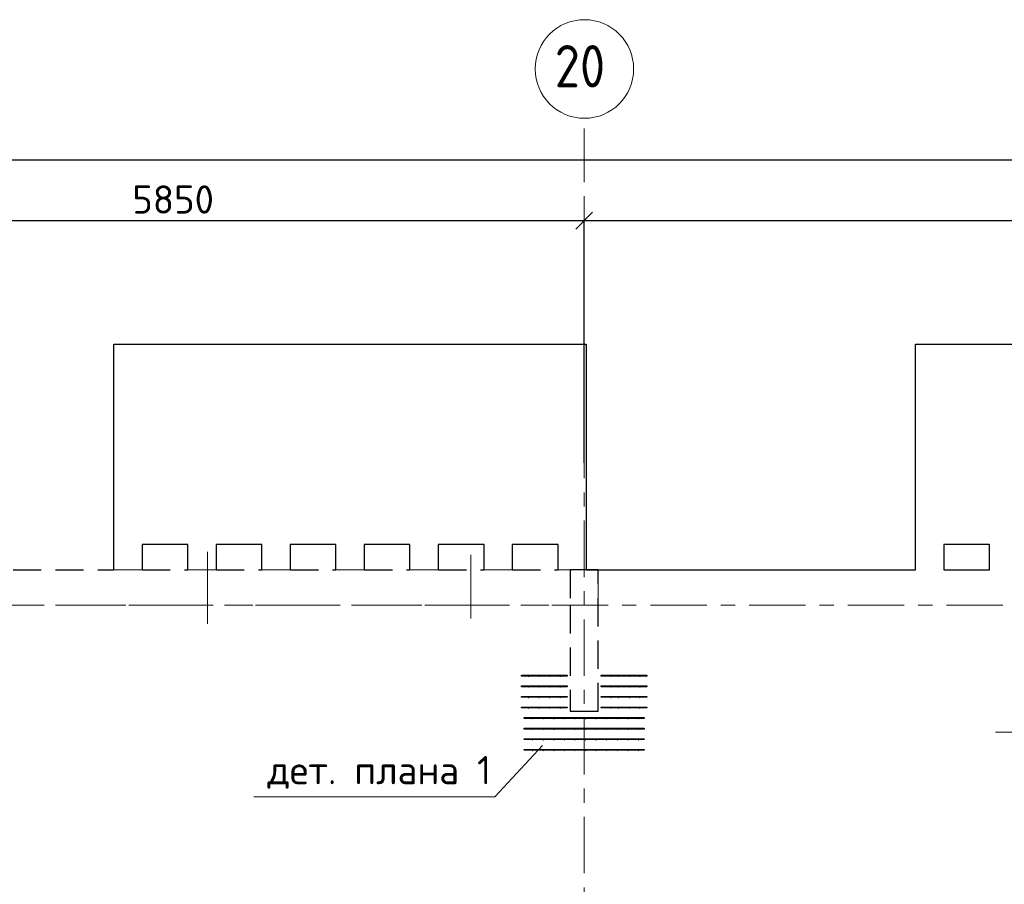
# Model space of a CAD drawing. Header units: metres. Extents: x -38 to 90, y -15 to 21.
# Tile 71 of 127: x 47.5 to 54.48, y 14.42 to 20.55. Entities that reach past the tile are written whole.
import ezdxf

# ---------------------------------------------------------------- set-up
doc = ezdxf.new("R2010")
doc.units = ezdxf.units.M
doc.header["$PDMODE"] = 65
for name, pattern in [('______11', [0.5, 0.4, -0.05, 0, -0.05]), ('______2', [0.27, 0.2, -0.07]), ('______3', [0.5, 0.4, -0.1]), ('______5', [1.1, 0.8, -0.1, 0.1, -0.1])]:
    doc.linetypes.add(name, pattern=pattern)
for name, color, linetype, lineweight in [('XR$2$Осевая линия (1)', 7, '______5', 13), ('XR$2$Размерная линия (1)', 7, 'Continuous', 13), ('XR$3$Арматурный каркас 01', 4, 'Continuous', 35), ('XR$3$Балка (1)', 7, '______3', 13), ('XR$3$Перекрытие (1)', 7, 'Continuous', 35), ('XR$3$Текст_ общее_1', 7, 'Continuous', 13)]:
    doc.layers.add(name, color=color, linetype=linetype, lineweight=lineweight)
doc.layers.add('XR$5$Стена_ бетон несущ.', color=7, linetype='Continuous', lineweight=70, true_color=0xb4b496)
doc.styles.add('ISOCPEUR', font='txt')
doc.dimstyles.new('DIMSTYLE_3', dxfattribs={"dimtxt": 0.2, "dimasz": 0.2, "dimexe": 0, "dimexo": 0, "dimgap": 0.1, "dimtad": 2, "dimdec": 0, "dimlfac": 1000, "dimrnd": 5, "dimzin": 12, "dimdsep": 46, "dimtxsty": 'ISOCPEUR', "dimblk1": 'ALL_ML_STRICH', "dimblk2": 'ALL_ML_STRICH', "dimsah": 1, "dimcen": 0, "dimclrd": 7, "dimclre": 256, "dimclrt": 7, "dimadec": 0, "dimazin": 0, "dimtfac": 1, "dimtdec": 0, "dimtix": 1, "dimtmove": 2, "dimatfit": 3, "dimfxl": 0, "dimtzin": 0, "dimlwd": 0, "dimlwe": -3, "dimarcsym": 0})

# ---------------------------------------------------------------- blocks, each defined once
blk = doc.blocks.new('ALL_ML_STRICH')
at = {"color": 0, "linetype": 'ByBlock', "lineweight": -2}
for p, q in [((0, -0.5), (0, 0.5)), ((-1, 0), (0.5, 0)), ((-0.3, -0.3), (0.3, 0.3))]:
    blk.add_line(p, q, dxfattribs=at)
blk = doc.blocks.new('*D11')
at = {"layer": 'DEFPOINTS', "color": 7, "linetype": 'Continuous', "lineweight": 13, "transparency": 33554687}
for p in [(0.5, 19.5574), (0.5, 19.3768), (61.6, 17.1197)]:
    blk.add_point(p, dxfattribs=at)
at = {"layer": 'XR$2$Размерная линия (1)', "color": 9, "linetype": 'Continuous', "lineweight": -2, "true_color": 0xc7c7c7, "transparency": 33554687}
for p, q in [((0.5, 19.3568), (0.5, 19.5574)), ((61.6, 17.1397), (61.6, 19.5574))]:
    blk.add_line(p, q, dxfattribs=at)
at = {"layer": 'XR$2$Размерная линия (1)', "color": 7, "linetype": 'Continuous', "lineweight": -2, "transparency": 33554687}
blk.add_line((0.5, 19.5574), (61.6, 19.5574), dxfattribs=at)
at = {"layer": 'XR$2$Размерная линия (1)', "color": 7, "linetype": 'Continuous', "lineweight": 13, "transparency": 33554687, "xscale": 0.2, "yscale": 0.2, "zscale": 0.2, "rotation": 180}
blk.add_blockref('ALL_ML_STRICH', (0.5, 19.5574), dxfattribs=at)
at = {"layer": 'XR$2$Размерная линия (1)', "color": 7, "linetype": 'Continuous', "lineweight": 13, "transparency": 33554687, "xscale": 0.2, "yscale": 0.2, "zscale": 0.2}
blk.add_blockref('ALL_ML_STRICH', (61.6, 19.5574), dxfattribs=at)
at = {"layer": 'XR$2$Размерная линия (1)', "color": 7, "linetype": 'Continuous', "lineweight": 13, "transparency": 33554687, "insert": (31.1, 19.7074), "char_height": 0.2, "width": 1, "attachment_point": 5, "style": 'ISOCPEUR'}
blk.add_mtext('\\A1;{61100}', dxfattribs=at)
blk = doc.blocks.new('*D37')
at = {"layer": 'DEFPOINTS', "color": 7, "linetype": 'Continuous', "lineweight": 13, "transparency": 33554687}
for p in [(45.65, 19.1261), (45.65, 19.0502), (51.5, 17.3896)]:
    blk.add_point(p, dxfattribs=at)
at = {"layer": 'XR$2$Размерная линия (1)', "color": 9, "linetype": 'Continuous', "lineweight": -2, "true_color": 0xc7c7c7, "transparency": 33554687}
for p, q in [((45.65, 19.0702), (45.65, 19.1261)), ((51.5, 17.4096), (51.5, 19.1261))]:
    blk.add_line(p, q, dxfattribs=at)
at = {"layer": 'XR$2$Размерная линия (1)', "color": 7, "linetype": 'Continuous', "lineweight": -2, "transparency": 33554687}
blk.add_line((45.65, 19.1261), (51.5, 19.1261), dxfattribs=at)
at = {"layer": 'XR$2$Размерная линия (1)', "color": 7, "linetype": 'Continuous', "lineweight": 13, "transparency": 33554687, "xscale": 0.2, "yscale": 0.2, "zscale": 0.2, "rotation": 180}
blk.add_blockref('ALL_ML_STRICH', (45.65, 19.1261), dxfattribs=at)
at = {"layer": 'XR$2$Размерная линия (1)', "color": 7, "linetype": 'Continuous', "lineweight": 13, "transparency": 33554687, "xscale": 0.2, "yscale": 0.2, "zscale": 0.2}
blk.add_blockref('ALL_ML_STRICH', (51.5, 19.1261), dxfattribs=at)
at = {"layer": 'XR$2$Размерная линия (1)', "color": 7, "linetype": 'Continuous', "lineweight": 13, "transparency": 33554687, "insert": (48.585, 19.2761), "char_height": 0.2, "width": 0.8, "attachment_point": 5, "style": 'ISOCPEUR'}
blk.add_mtext('\\A1;{5850}', dxfattribs=at)
blk = doc.blocks.new('*D38')
at = {"layer": 'DEFPOINTS', "color": 7, "linetype": 'Continuous', "lineweight": 13, "transparency": 33554687}
for p in [(51.5, 19.1261), (61.6, 17.4912), (51.5, 17.3896)]:
    blk.add_point(p, dxfattribs=at)
at = {"layer": 'XR$2$Размерная линия (1)', "color": 9, "linetype": 'Continuous', "lineweight": -2, "true_color": 0xc7c7c7, "transparency": 33554687}
for p, q in [((51.5, 17.4096), (51.5, 19.1261)), ((61.6, 17.5112), (61.6, 19.1261))]:
    blk.add_line(p, q, dxfattribs=at)
at = {"layer": 'XR$2$Размерная линия (1)', "color": 7, "linetype": 'Continuous', "lineweight": -2, "transparency": 33554687}
blk.add_line((51.5, 19.1261), (61.6, 19.1261), dxfattribs=at)
at = {"layer": 'XR$2$Размерная линия (1)', "color": 7, "linetype": 'Continuous', "lineweight": 13, "transparency": 33554687, "xscale": 0.2, "yscale": 0.2, "zscale": 0.2, "rotation": 180}
blk.add_blockref('ALL_ML_STRICH', (51.5, 19.1261), dxfattribs=at)
at = {"layer": 'XR$2$Размерная линия (1)', "color": 7, "linetype": 'Continuous', "lineweight": 13, "transparency": 33554687, "xscale": 0.2, "yscale": 0.2, "zscale": 0.2}
blk.add_blockref('ALL_ML_STRICH', (61.6, 19.1261), dxfattribs=at)
at = {"layer": 'XR$2$Размерная линия (1)', "color": 7, "linetype": 'Continuous', "lineweight": 13, "transparency": 33554687, "insert": (56.6, 19.2761), "char_height": 0.2, "width": 1, "attachment_point": 5, "style": 'ISOCPEUR'}
blk.add_mtext('\\A1;{10100}', dxfattribs=at)

msp = doc.modelspace()

# ---------------------------------------------------------------- hatches: boundary and pattern name
at = {"layer": 'XR$3$Арматурный каркас 01', "linetype": 'Continuous', "lineweight": 50, "transparency": 33554687}
for points in [[(51.108, 15.8932), (51.1078, 15.8944), (51.1071, 15.8954), (51.1061, 15.896), (51.105, 15.8962), (51.1039, 15.896), (51.1029, 15.8954), (51.1022, 15.8944), (51.102, 15.8932), (51.1022, 15.8921), (51.1029, 15.8911), (51.1039, 15.8905), (51.105, 15.8902), (51.1061, 15.8905), (51.1071, 15.8911), (51.1078, 15.8921)], [(51.183, 15.8932), (51.1828, 15.8944), (51.1821, 15.8954), (51.1811, 15.896), (51.18, 15.8962), (51.1789, 15.896), (51.1779, 15.8954), (51.1772, 15.8944), (51.177, 15.8932), (51.1772, 15.8921), (51.1779, 15.8911), (51.1789, 15.8905), (51.18, 15.8902), (51.1811, 15.8905), (51.1821, 15.8911), (51.1828, 15.8921)], [(51.258, 15.8932), (51.2578, 15.8944), (51.2571, 15.8954), (51.2561, 15.896), (51.255, 15.8962), (51.2539, 15.896), (51.2529, 15.8954), (51.2522, 15.8944), (51.252, 15.8932), (51.2522, 15.8921), (51.2529, 15.8911), (51.2539, 15.8905), (51.255, 15.8902), (51.2561, 15.8905), (51.2571, 15.8911), (51.2578, 15.8921)], [(51.333, 15.8932), (51.3328, 15.8944), (51.3321, 15.8954), (51.3311, 15.896), (51.33, 15.8962), (51.3289, 15.896), (51.3279, 15.8954), (51.3272, 15.8944), (51.327, 15.8932), (51.3272, 15.8921), (51.3279, 15.8911), (51.3289, 15.8905), (51.33, 15.8902), (51.3311, 15.8905), (51.3321, 15.8911), (51.3328, 15.8921)], [(51.693, 15.8932), (51.6928, 15.8944), (51.6921, 15.8954), (51.6911, 15.896), (51.69, 15.8962), (51.6889, 15.896), (51.6879, 15.8954), (51.6872, 15.8944), (51.687, 15.8932), (51.6872, 15.8921), (51.6879, 15.8911), (51.6889, 15.8905), (51.69, 15.8902), (51.6911, 15.8905), (51.6921, 15.8911), (51.6928, 15.8921)], [(51.748, 15.8932), (51.7478, 15.8944), (51.7471, 15.8954), (51.7461, 15.896), (51.745, 15.8962), (51.7439, 15.896), (51.7429, 15.8954), (51.7422, 15.8944), (51.742, 15.8932), (51.7422, 15.8921), (51.7429, 15.8911), (51.7439, 15.8905), (51.745, 15.8902), (51.7461, 15.8905), (51.7471, 15.8911), (51.7478, 15.8921)], [(51.823, 15.8932), (51.8228, 15.8944), (51.8221, 15.8954), (51.8211, 15.896), (51.82, 15.8962), (51.8189, 15.896), (51.8179, 15.8954), (51.8172, 15.8944), (51.817, 15.8932), (51.8172, 15.8921), (51.8179, 15.8911), (51.8189, 15.8905), (51.82, 15.8902), (51.8211, 15.8905), (51.8221, 15.8911), (51.8228, 15.8921)], [(51.898, 15.8932), (51.8978, 15.8944), (51.8971, 15.8954), (51.8961, 15.896), (51.895, 15.8962), (51.8939, 15.896), (51.8929, 15.8954), (51.8922, 15.8944), (51.892, 15.8932), (51.8922, 15.8921), (51.8929, 15.8911), (51.8939, 15.8905), (51.895, 15.8902), (51.8961, 15.8905), (51.8971, 15.8911), (51.8978, 15.8921)], [(51.108, 15.8182), (51.1078, 15.8194), (51.1071, 15.8204), (51.1061, 15.821), (51.105, 15.8212), (51.1039, 15.821), (51.1029, 15.8204), (51.1022, 15.8194), (51.102, 15.8182), (51.1022, 15.8171), (51.1029, 15.8161), (51.1039, 15.8155), (51.105, 15.8152), (51.1061, 15.8155), (51.1071, 15.8161), (51.1078, 15.8171)], [(51.183, 15.8182), (51.1828, 15.8194), (51.1821, 15.8204), (51.1811, 15.821), (51.18, 15.8212), (51.1789, 15.821), (51.1779, 15.8204), (51.1772, 15.8194), (51.177, 15.8182), (51.1772, 15.8171), (51.1779, 15.8161), (51.1789, 15.8155), (51.18, 15.8152), (51.1811, 15.8155), (51.1821, 15.8161), (51.1828, 15.8171)], [(51.258, 15.8182), (51.2578, 15.8194), (51.2571, 15.8204), (51.2561, 15.821), (51.255, 15.8212), (51.2539, 15.821), (51.2529, 15.8204), (51.2522, 15.8194), (51.252, 15.8182), (51.2522, 15.8171), (51.2529, 15.8161), (51.2539, 15.8155), (51.255, 15.8152), (51.2561, 15.8155), (51.2571, 15.8161), (51.2578, 15.8171)], [(51.333, 15.8182), (51.3328, 15.8194), (51.3321, 15.8204), (51.3311, 15.821), (51.33, 15.8212), (51.3289, 15.821), (51.3279, 15.8204), (51.3272, 15.8194), (51.327, 15.8182), (51.3272, 15.8171), (51.3279, 15.8161), (51.3289, 15.8155), (51.33, 15.8152), (51.3311, 15.8155), (51.3321, 15.8161), (51.3328, 15.8171)], [(51.693, 15.8182), (51.6928, 15.8194), (51.6921, 15.8204), (51.6911, 15.821), (51.69, 15.8212), (51.6889, 15.821), (51.6879, 15.8204), (51.6872, 15.8194), (51.687, 15.8182), (51.6872, 15.8171), (51.6879, 15.8161), (51.6889, 15.8155), (51.69, 15.8152), (51.6911, 15.8155), (51.6921, 15.8161), (51.6928, 15.8171)], [(51.748, 15.8182), (51.7478, 15.8194), (51.7471, 15.8204), (51.7461, 15.821), (51.745, 15.8212), (51.7439, 15.821), (51.7429, 15.8204), (51.7422, 15.8194), (51.742, 15.8182), (51.7422, 15.8171), (51.7429, 15.8161), (51.7439, 15.8155), (51.745, 15.8152), (51.7461, 15.8155), (51.7471, 15.8161), (51.7478, 15.8171)], [(51.823, 15.8182), (51.8228, 15.8194), (51.8221, 15.8204), (51.8211, 15.821), (51.82, 15.8212), (51.8189, 15.821), (51.8179, 15.8204), (51.8172, 15.8194), (51.817, 15.8182), (51.8172, 15.8171), (51.8179, 15.8161), (51.8189, 15.8155), (51.82, 15.8152), (51.8211, 15.8155), (51.8221, 15.8161), (51.8228, 15.8171)], [(51.898, 15.8182), (51.8978, 15.8194), (51.8971, 15.8204), (51.8961, 15.821), (51.895, 15.8212), (51.8939, 15.821), (51.8929, 15.8204), (51.8922, 15.8194), (51.892, 15.8182), (51.8922, 15.8171), (51.8929, 15.8161), (51.8939, 15.8155), (51.895, 15.8152), (51.8961, 15.8155), (51.8971, 15.8161), (51.8978, 15.8171)], [(51.108, 15.7432), (51.1078, 15.7444), (51.1071, 15.7454), (51.1061, 15.746), (51.105, 15.7462), (51.1039, 15.746), (51.1029, 15.7454), (51.1022, 15.7444), (51.102, 15.7432), (51.1022, 15.7421), (51.1029, 15.7411), (51.1039, 15.7405), (51.105, 15.7402), (51.1061, 15.7405), (51.1071, 15.7411), (51.1078, 15.7421)], [(51.183, 15.7432), (51.1828, 15.7444), (51.1821, 15.7454), (51.1811, 15.746), (51.18, 15.7462), (51.1789, 15.746), (51.1779, 15.7454), (51.1772, 15.7444), (51.177, 15.7432), (51.1772, 15.7421), (51.1779, 15.7411), (51.1789, 15.7405), (51.18, 15.7402), (51.1811, 15.7405), (51.1821, 15.7411), (51.1828, 15.7421)], [(51.258, 15.7432), (51.2578, 15.7444), (51.2571, 15.7454), (51.2561, 15.746), (51.255, 15.7462), (51.2539, 15.746), (51.2529, 15.7454), (51.2522, 15.7444), (51.252, 15.7432), (51.2522, 15.7421), (51.2529, 15.7411), (51.2539, 15.7405), (51.255, 15.7402), (51.2561, 15.7405), (51.2571, 15.7411), (51.2578, 15.7421)], [(51.333, 15.7432), (51.3328, 15.7444), (51.3321, 15.7454), (51.3311, 15.746), (51.33, 15.7462), (51.3289, 15.746), (51.3279, 15.7454), (51.3272, 15.7444), (51.327, 15.7432), (51.3272, 15.7421), (51.3279, 15.7411), (51.3289, 15.7405), (51.33, 15.7402), (51.3311, 15.7405), (51.3321, 15.7411), (51.3328, 15.7421)], [(51.693, 15.7432), (51.6928, 15.7444), (51.6921, 15.7454), (51.6911, 15.746), (51.69, 15.7462), (51.6889, 15.746), (51.6879, 15.7454), (51.6872, 15.7444), (51.687, 15.7432), (51.6872, 15.7421), (51.6879, 15.7411), (51.6889, 15.7405), (51.69, 15.7402), (51.6911, 15.7405), (51.6921, 15.7411), (51.6928, 15.7421)], [(51.748, 15.7432), (51.7478, 15.7444), (51.7471, 15.7454), (51.7461, 15.746), (51.745, 15.7462), (51.7439, 15.746), (51.7429, 15.7454), (51.7422, 15.7444), (51.742, 15.7432), (51.7422, 15.7421), (51.7429, 15.7411), (51.7439, 15.7405), (51.745, 15.7402), (51.7461, 15.7405), (51.7471, 15.7411), (51.7478, 15.7421)], [(51.823, 15.7432), (51.8228, 15.7444), (51.8221, 15.7454), (51.8211, 15.746), (51.82, 15.7462), (51.8189, 15.746), (51.8179, 15.7454), (51.8172, 15.7444), (51.817, 15.7432), (51.8172, 15.7421), (51.8179, 15.7411), (51.8189, 15.7405), (51.82, 15.7402), (51.8211, 15.7405), (51.8221, 15.7411), (51.8228, 15.7421)], [(51.898, 15.7432), (51.8978, 15.7444), (51.8971, 15.7454), (51.8961, 15.746), (51.895, 15.7462), (51.8939, 15.746), (51.8929, 15.7454), (51.8922, 15.7444), (51.892, 15.7432), (51.8922, 15.7421), (51.8929, 15.7411), (51.8939, 15.7405), (51.895, 15.7402), (51.8961, 15.7405), (51.8971, 15.7411), (51.8978, 15.7421)], [(51.108, 15.6682), (51.1078, 15.6694), (51.1071, 15.6704), (51.1061, 15.671), (51.105, 15.6712), (51.1039, 15.671), (51.1029, 15.6704), (51.1022, 15.6694), (51.102, 15.6682), (51.1022, 15.6671), (51.1029, 15.6661), (51.1039, 15.6655), (51.105, 15.6652), (51.1061, 15.6655), (51.1071, 15.6661), (51.1078, 15.6671)], [(51.183, 15.6682), (51.1828, 15.6694), (51.1821, 15.6704), (51.1811, 15.671), (51.18, 15.6712), (51.1789, 15.671), (51.1779, 15.6704), (51.1772, 15.6694), (51.177, 15.6682), (51.1772, 15.6671), (51.1779, 15.6661), (51.1789, 15.6655), (51.18, 15.6652), (51.1811, 15.6655), (51.1821, 15.6661), (51.1828, 15.6671)], [(51.258, 15.6682), (51.2578, 15.6694), (51.2571, 15.6704), (51.2561, 15.671), (51.255, 15.6712), (51.2539, 15.671), (51.2529, 15.6704), (51.2522, 15.6694), (51.252, 15.6682), (51.2522, 15.6671), (51.2529, 15.6661), (51.2539, 15.6655), (51.255, 15.6652), (51.2561, 15.6655), (51.2571, 15.6661), (51.2578, 15.6671)], [(51.333, 15.6682), (51.3328, 15.6694), (51.3321, 15.6704), (51.3311, 15.671), (51.33, 15.6712), (51.3289, 15.671), (51.3279, 15.6704), (51.3272, 15.6694), (51.327, 15.6682), (51.3272, 15.6671), (51.3279, 15.6661), (51.3289, 15.6655), (51.33, 15.6652), (51.3311, 15.6655), (51.3321, 15.6661), (51.3328, 15.6671)], [(51.693, 15.6682), (51.6928, 15.6694), (51.6921, 15.6704), (51.6911, 15.671), (51.69, 15.6712), (51.6889, 15.671), (51.6879, 15.6704), (51.6872, 15.6694), (51.687, 15.6682), (51.6872, 15.6671), (51.6879, 15.6661), (51.6889, 15.6655), (51.69, 15.6652), (51.6911, 15.6655), (51.6921, 15.6661), (51.6928, 15.6671)], [(51.748, 15.6682), (51.7478, 15.6694), (51.7471, 15.6704), (51.7461, 15.671), (51.745, 15.6712), (51.7439, 15.671), (51.7429, 15.6704), (51.7422, 15.6694), (51.742, 15.6682), (51.7422, 15.6671), (51.7429, 15.6661), (51.7439, 15.6655), (51.745, 15.6652), (51.7461, 15.6655), (51.7471, 15.6661), (51.7478, 15.6671)], [(51.823, 15.6682), (51.8228, 15.6694), (51.8221, 15.6704), (51.8211, 15.671), (51.82, 15.6712), (51.8189, 15.671), (51.8179, 15.6704), (51.8172, 15.6694), (51.817, 15.6682), (51.8172, 15.6671), (51.8179, 15.6661), (51.8189, 15.6655), (51.82, 15.6652), (51.8211, 15.6655), (51.8221, 15.6661), (51.8228, 15.6671)], [(51.898, 15.6682), (51.8978, 15.6694), (51.8971, 15.6704), (51.8961, 15.671), (51.895, 15.6712), (51.8939, 15.671), (51.8929, 15.6704), (51.8922, 15.6694), (51.892, 15.6682), (51.8922, 15.6671), (51.8929, 15.6661), (51.8939, 15.6655), (51.895, 15.6652), (51.8961, 15.6655), (51.8971, 15.6661), (51.8978, 15.6671)], [(51.138, 15.5932), (51.1378, 15.5944), (51.1371, 15.5954), (51.1361, 15.596), (51.135, 15.5962), (51.1339, 15.596), (51.1329, 15.5954), (51.1322, 15.5944), (51.132, 15.5932), (51.1322, 15.5921), (51.1329, 15.5911), (51.1339, 15.5905), (51.135, 15.5902), (51.1361, 15.5905), (51.1371, 15.5911), (51.1378, 15.5921)], [(51.213, 15.5932), (51.2128, 15.5944), (51.2121, 15.5954), (51.2111, 15.596), (51.21, 15.5962), (51.2089, 15.596), (51.2079, 15.5954), (51.2072, 15.5944), (51.207, 15.5932), (51.2072, 15.5921), (51.2079, 15.5911), (51.2089, 15.5905), (51.21, 15.5902), (51.2111, 15.5905), (51.2121, 15.5911), (51.2128, 15.5921)], [(51.288, 15.5932), (51.2878, 15.5944), (51.2871, 15.5954), (51.2861, 15.596), (51.285, 15.5962), (51.2839, 15.596), (51.2829, 15.5954), (51.2822, 15.5944), (51.282, 15.5932), (51.2822, 15.5921), (51.2829, 15.5911), (51.2839, 15.5905), (51.285, 15.5902), (51.2861, 15.5905), (51.2871, 15.5911), (51.2878, 15.5921)], [(51.363, 15.5932), (51.3628, 15.5944), (51.3621, 15.5954), (51.3611, 15.596), (51.36, 15.5962), (51.3589, 15.596), (51.3579, 15.5954), (51.3572, 15.5944), (51.357, 15.5932), (51.3572, 15.5921), (51.3579, 15.5911), (51.3589, 15.5905), (51.36, 15.5902), (51.3611, 15.5905), (51.3621, 15.5911), (51.3628, 15.5921)], [(51.438, 15.5932), (51.4378, 15.5944), (51.4371, 15.5954), (51.4361, 15.596), (51.435, 15.5962), (51.4339, 15.596), (51.4329, 15.5954), (51.4322, 15.5944), (51.432, 15.5932), (51.4322, 15.5921), (51.4329, 15.5911), (51.4339, 15.5905), (51.435, 15.5902), (51.4361, 15.5905), (51.4371, 15.5911), (51.4378, 15.5921)], [(51.513, 15.5932), (51.5128, 15.5944), (51.5121, 15.5954), (51.5111, 15.596), (51.51, 15.5962), (51.5089, 15.596), (51.5079, 15.5954), (51.5072, 15.5944), (51.507, 15.5932), (51.5072, 15.5921), (51.5079, 15.5911), (51.5089, 15.5905), (51.51, 15.5902), (51.5111, 15.5905), (51.5121, 15.5911), (51.5128, 15.5921)], [(51.588, 15.5932), (51.5878, 15.5944), (51.5871, 15.5954), (51.5861, 15.596), (51.585, 15.5962), (51.5839, 15.596), (51.5829, 15.5954), (51.5822, 15.5944), (51.582, 15.5932), (51.5822, 15.5921), (51.5829, 15.5911), (51.5839, 15.5905), (51.585, 15.5902), (51.5861, 15.5905), (51.5871, 15.5911), (51.5878, 15.5921)], [(51.663, 15.5932), (51.6628, 15.5944), (51.6621, 15.5954), (51.6611, 15.596), (51.66, 15.5962), (51.6589, 15.596), (51.6579, 15.5954), (51.6572, 15.5944), (51.657, 15.5932), (51.6572, 15.5921), (51.6579, 15.5911), (51.6589, 15.5905), (51.66, 15.5902), (51.6611, 15.5905), (51.6621, 15.5911), (51.6628, 15.5921)], [(51.738, 15.5932), (51.7378, 15.5944), (51.7371, 15.5954), (51.7361, 15.596), (51.735, 15.5962), (51.7339, 15.596), (51.7329, 15.5954), (51.7322, 15.5944), (51.732, 15.5932), (51.7322, 15.5921), (51.7329, 15.5911), (51.7339, 15.5905), (51.735, 15.5902), (51.7361, 15.5905), (51.7371, 15.5911), (51.7378, 15.5921)], [(51.813, 15.5932), (51.8128, 15.5944), (51.8121, 15.5954), (51.8111, 15.596), (51.81, 15.5962), (51.8089, 15.596), (51.8079, 15.5954), (51.8072, 15.5944), (51.807, 15.5932), (51.8072, 15.5921), (51.8079, 15.5911), (51.8089, 15.5905), (51.81, 15.5902), (51.8111, 15.5905), (51.8121, 15.5911), (51.8128, 15.5921)], [(51.888, 15.5932), (51.8878, 15.5944), (51.8871, 15.5954), (51.8861, 15.596), (51.885, 15.5962), (51.8839, 15.596), (51.8829, 15.5954), (51.8822, 15.5944), (51.882, 15.5932), (51.8822, 15.5921), (51.8829, 15.5911), (51.8839, 15.5905), (51.885, 15.5902), (51.8861, 15.5905), (51.8871, 15.5911), (51.8878, 15.5921)], [(51.138, 15.5182), (51.1378, 15.5194), (51.1371, 15.5204), (51.1361, 15.521), (51.135, 15.5212), (51.1339, 15.521), (51.1329, 15.5204), (51.1322, 15.5194), (51.132, 15.5182), (51.1322, 15.5171), (51.1329, 15.5161), (51.1339, 15.5155), (51.135, 15.5152), (51.1361, 15.5155), (51.1371, 15.5161), (51.1378, 15.5171)], [(51.213, 15.5182), (51.2128, 15.5194), (51.2121, 15.5204), (51.2111, 15.521), (51.21, 15.5212), (51.2089, 15.521), (51.2079, 15.5204), (51.2072, 15.5194), (51.207, 15.5182), (51.2072, 15.5171), (51.2079, 15.5161), (51.2089, 15.5155), (51.21, 15.5152), (51.2111, 15.5155), (51.2121, 15.5161), (51.2128, 15.5171)], [(51.288, 15.5182), (51.2878, 15.5194), (51.2871, 15.5204), (51.2861, 15.521), (51.285, 15.5212), (51.2839, 15.521), (51.2829, 15.5204), (51.2822, 15.5194), (51.282, 15.5182), (51.2822, 15.5171), (51.2829, 15.5161), (51.2839, 15.5155), (51.285, 15.5152), (51.2861, 15.5155), (51.2871, 15.5161), (51.2878, 15.5171)], [(51.363, 15.5182), (51.3628, 15.5194), (51.3621, 15.5204), (51.3611, 15.521), (51.36, 15.5212), (51.3589, 15.521), (51.3579, 15.5204), (51.3572, 15.5194), (51.357, 15.5182), (51.3572, 15.5171), (51.3579, 15.5161), (51.3589, 15.5155), (51.36, 15.5152), (51.3611, 15.5155), (51.3621, 15.5161), (51.3628, 15.5171)], [(51.438, 15.5182), (51.4378, 15.5194), (51.4371, 15.5204), (51.4361, 15.521), (51.435, 15.5212), (51.4339, 15.521), (51.4329, 15.5204), (51.4322, 15.5194), (51.432, 15.5182), (51.4322, 15.5171), (51.4329, 15.5161), (51.4339, 15.5155), (51.435, 15.5152), (51.4361, 15.5155), (51.4371, 15.5161), (51.4378, 15.5171)], [(51.513, 15.5182), (51.5128, 15.5194), (51.5121, 15.5204), (51.5111, 15.521), (51.51, 15.5212), (51.5089, 15.521), (51.5079, 15.5204), (51.5072, 15.5194), (51.507, 15.5182), (51.5072, 15.5171), (51.5079, 15.5161), (51.5089, 15.5155), (51.51, 15.5152), (51.5111, 15.5155), (51.5121, 15.5161), (51.5128, 15.5171)], [(51.588, 15.5182), (51.5878, 15.5194), (51.5871, 15.5204), (51.5861, 15.521), (51.585, 15.5212), (51.5839, 15.521), (51.5829, 15.5204), (51.5822, 15.5194), (51.582, 15.5182), (51.5822, 15.5171), (51.5829, 15.5161), (51.5839, 15.5155), (51.585, 15.5152), (51.5861, 15.5155), (51.5871, 15.5161), (51.5878, 15.5171)], [(51.663, 15.5182), (51.6628, 15.5194), (51.6621, 15.5204), (51.6611, 15.521), (51.66, 15.5212), (51.6589, 15.521), (51.6579, 15.5204), (51.6572, 15.5194), (51.657, 15.5182), (51.6572, 15.5171), (51.6579, 15.5161), (51.6589, 15.5155), (51.66, 15.5152), (51.6611, 15.5155), (51.6621, 15.5161), (51.6628, 15.5171)], [(51.738, 15.5182), (51.7378, 15.5194), (51.7371, 15.5204), (51.7361, 15.521), (51.735, 15.5212), (51.7339, 15.521), (51.7329, 15.5204), (51.7322, 15.5194), (51.732, 15.5182), (51.7322, 15.5171), (51.7329, 15.5161), (51.7339, 15.5155), (51.735, 15.5152), (51.7361, 15.5155), (51.7371, 15.5161), (51.7378, 15.5171)], [(51.813, 15.5182), (51.8128, 15.5194), (51.8121, 15.5204), (51.8111, 15.521), (51.81, 15.5212), (51.8089, 15.521), (51.8079, 15.5204), (51.8072, 15.5194), (51.807, 15.5182), (51.8072, 15.5171), (51.8079, 15.5161), (51.8089, 15.5155), (51.81, 15.5152), (51.8111, 15.5155), (51.8121, 15.5161), (51.8128, 15.5171)], [(51.888, 15.5182), (51.8878, 15.5194), (51.8871, 15.5204), (51.8861, 15.521), (51.885, 15.5212), (51.8839, 15.521), (51.8829, 15.5204), (51.8822, 15.5194), (51.882, 15.5182), (51.8822, 15.5171), (51.8829, 15.5161), (51.8839, 15.5155), (51.885, 15.5152), (51.8861, 15.5155), (51.8871, 15.5161), (51.8878, 15.5171)], [(51.138, 15.4432), (51.1378, 15.4444), (51.1371, 15.4454), (51.1361, 15.446), (51.135, 15.4462), (51.1339, 15.446), (51.1329, 15.4454), (51.1322, 15.4444), (51.132, 15.4432), (51.1322, 15.4421), (51.1329, 15.4411), (51.1339, 15.4405), (51.135, 15.4402), (51.1361, 15.4405), (51.1371, 15.4411), (51.1378, 15.4421)], [(51.213, 15.4432), (51.2128, 15.4444), (51.2121, 15.4454), (51.2111, 15.446), (51.21, 15.4462), (51.2089, 15.446), (51.2079, 15.4454), (51.2072, 15.4444), (51.207, 15.4432), (51.2072, 15.4421), (51.2079, 15.4411), (51.2089, 15.4405), (51.21, 15.4402), (51.2111, 15.4405), (51.2121, 15.4411), (51.2128, 15.4421)], [(51.288, 15.4432), (51.2878, 15.4444), (51.2871, 15.4454), (51.2861, 15.446), (51.285, 15.4462), (51.2839, 15.446), (51.2829, 15.4454), (51.2822, 15.4444), (51.282, 15.4432), (51.2822, 15.4421), (51.2829, 15.4411), (51.2839, 15.4405), (51.285, 15.4402), (51.2861, 15.4405), (51.2871, 15.4411), (51.2878, 15.4421)], [(51.363, 15.4432), (51.3628, 15.4444), (51.3621, 15.4454), (51.3611, 15.446), (51.36, 15.4462), (51.3589, 15.446), (51.3579, 15.4454), (51.3572, 15.4444), (51.357, 15.4432), (51.3572, 15.4421), (51.3579, 15.4411), (51.3589, 15.4405), (51.36, 15.4402), (51.3611, 15.4405), (51.3621, 15.4411), (51.3628, 15.4421)], [(51.438, 15.4432), (51.4378, 15.4444), (51.4371, 15.4454), (51.4361, 15.446), (51.435, 15.4462), (51.4339, 15.446), (51.4329, 15.4454), (51.4322, 15.4444), (51.432, 15.4432), (51.4322, 15.4421), (51.4329, 15.4411), (51.4339, 15.4405), (51.435, 15.4402), (51.4361, 15.4405), (51.4371, 15.4411), (51.4378, 15.4421)], [(51.513, 15.4432), (51.5128, 15.4444), (51.5121, 15.4454), (51.5111, 15.446), (51.51, 15.4462), (51.5089, 15.446), (51.5079, 15.4454), (51.5072, 15.4444), (51.507, 15.4432), (51.5072, 15.4421), (51.5079, 15.4411), (51.5089, 15.4405), (51.51, 15.4402), (51.5111, 15.4405), (51.5121, 15.4411), (51.5128, 15.4421)], [(51.588, 15.4432), (51.5878, 15.4444), (51.5871, 15.4454), (51.5861, 15.446), (51.585, 15.4462), (51.5839, 15.446), (51.5829, 15.4454), (51.5822, 15.4444), (51.582, 15.4432), (51.5822, 15.4421), (51.5829, 15.4411), (51.5839, 15.4405), (51.585, 15.4402), (51.5861, 15.4405), (51.5871, 15.4411), (51.5878, 15.4421)], [(51.663, 15.4432), (51.6628, 15.4444), (51.6621, 15.4454), (51.6611, 15.446), (51.66, 15.4462), (51.6589, 15.446), (51.6579, 15.4454), (51.6572, 15.4444), (51.657, 15.4432), (51.6572, 15.4421), (51.6579, 15.4411), (51.6589, 15.4405), (51.66, 15.4402), (51.6611, 15.4405), (51.6621, 15.4411), (51.6628, 15.4421)], [(51.738, 15.4432), (51.7378, 15.4444), (51.7371, 15.4454), (51.7361, 15.446), (51.735, 15.4462), (51.7339, 15.446), (51.7329, 15.4454), (51.7322, 15.4444), (51.732, 15.4432), (51.7322, 15.4421), (51.7329, 15.4411), (51.7339, 15.4405), (51.735, 15.4402), (51.7361, 15.4405), (51.7371, 15.4411), (51.7378, 15.4421)], [(51.813, 15.4432), (51.8128, 15.4444), (51.8121, 15.4454), (51.8111, 15.446), (51.81, 15.4462), (51.8089, 15.446), (51.8079, 15.4454), (51.8072, 15.4444), (51.807, 15.4432), (51.8072, 15.4421), (51.8079, 15.4411), (51.8089, 15.4405), (51.81, 15.4402), (51.8111, 15.4405), (51.8121, 15.4411), (51.8128, 15.4421)], [(51.888, 15.4432), (51.8878, 15.4444), (51.8871, 15.4454), (51.8861, 15.446), (51.885, 15.4462), (51.8839, 15.446), (51.8829, 15.4454), (51.8822, 15.4444), (51.882, 15.4432), (51.8822, 15.4421), (51.8829, 15.4411), (51.8839, 15.4405), (51.885, 15.4402), (51.8861, 15.4405), (51.8871, 15.4411), (51.8878, 15.4421)], [(51.138, 15.3682), (51.1378, 15.3694), (51.1371, 15.3704), (51.1361, 15.371), (51.135, 15.3712), (51.1339, 15.371), (51.1329, 15.3704), (51.1322, 15.3694), (51.132, 15.3682), (51.1322, 15.3671), (51.1329, 15.3661), (51.1339, 15.3655), (51.135, 15.3652), (51.1361, 15.3655), (51.1371, 15.3661), (51.1378, 15.3671)], [(51.213, 15.3682), (51.2128, 15.3694), (51.2121, 15.3704), (51.2111, 15.371), (51.21, 15.3712), (51.2089, 15.371), (51.2079, 15.3704), (51.2072, 15.3694), (51.207, 15.3682), (51.2072, 15.3671), (51.2079, 15.3661), (51.2089, 15.3655), (51.21, 15.3652), (51.2111, 15.3655), (51.2121, 15.3661), (51.2128, 15.3671)], [(51.288, 15.3682), (51.2878, 15.3694), (51.2871, 15.3704), (51.2861, 15.371), (51.285, 15.3712), (51.2839, 15.371), (51.2829, 15.3704), (51.2822, 15.3694), (51.282, 15.3682), (51.2822, 15.3671), (51.2829, 15.3661), (51.2839, 15.3655), (51.285, 15.3652), (51.2861, 15.3655), (51.2871, 15.3661), (51.2878, 15.3671)], [(51.363, 15.3682), (51.3628, 15.3694), (51.3621, 15.3704), (51.3611, 15.371), (51.36, 15.3712), (51.3589, 15.371), (51.3579, 15.3704), (51.3572, 15.3694), (51.357, 15.3682), (51.3572, 15.3671), (51.3579, 15.3661), (51.3589, 15.3655), (51.36, 15.3652), (51.3611, 15.3655), (51.3621, 15.3661), (51.3628, 15.3671)], [(51.438, 15.3682), (51.4378, 15.3694), (51.4371, 15.3704), (51.4361, 15.371), (51.435, 15.3712), (51.4339, 15.371), (51.4329, 15.3704), (51.4322, 15.3694), (51.432, 15.3682), (51.4322, 15.3671), (51.4329, 15.3661), (51.4339, 15.3655), (51.435, 15.3652), (51.4361, 15.3655), (51.4371, 15.3661), (51.4378, 15.3671)], [(51.513, 15.3682), (51.5128, 15.3694), (51.5121, 15.3704), (51.5111, 15.371), (51.51, 15.3712), (51.5089, 15.371), (51.5079, 15.3704), (51.5072, 15.3694), (51.507, 15.3682), (51.5072, 15.3671), (51.5079, 15.3661), (51.5089, 15.3655), (51.51, 15.3652), (51.5111, 15.3655), (51.5121, 15.3661), (51.5128, 15.3671)], [(51.588, 15.3682), (51.5878, 15.3694), (51.5871, 15.3704), (51.5861, 15.371), (51.585, 15.3712), (51.5839, 15.371), (51.5829, 15.3704), (51.5822, 15.3694), (51.582, 15.3682), (51.5822, 15.3671), (51.5829, 15.3661), (51.5839, 15.3655), (51.585, 15.3652), (51.5861, 15.3655), (51.5871, 15.3661), (51.5878, 15.3671)], [(51.663, 15.3682), (51.6628, 15.3694), (51.6621, 15.3704), (51.6611, 15.371), (51.66, 15.3712), (51.6589, 15.371), (51.6579, 15.3704), (51.6572, 15.3694), (51.657, 15.3682), (51.6572, 15.3671), (51.6579, 15.3661), (51.6589, 15.3655), (51.66, 15.3652), (51.6611, 15.3655), (51.6621, 15.3661), (51.6628, 15.3671)], [(51.738, 15.3682), (51.7378, 15.3694), (51.7371, 15.3704), (51.7361, 15.371), (51.735, 15.3712), (51.7339, 15.371), (51.7329, 15.3704), (51.7322, 15.3694), (51.732, 15.3682), (51.7322, 15.3671), (51.7329, 15.3661), (51.7339, 15.3655), (51.735, 15.3652), (51.7361, 15.3655), (51.7371, 15.3661), (51.7378, 15.3671)], [(51.813, 15.3682), (51.8128, 15.3694), (51.8121, 15.3704), (51.8111, 15.371), (51.81, 15.3712), (51.8089, 15.371), (51.8079, 15.3704), (51.8072, 15.3694), (51.807, 15.3682), (51.8072, 15.3671), (51.8079, 15.3661), (51.8089, 15.3655), (51.81, 15.3652), (51.8111, 15.3655), (51.8121, 15.3661), (51.8128, 15.3671)], [(51.888, 15.3682), (51.8878, 15.3694), (51.8871, 15.3704), (51.8861, 15.371), (51.885, 15.3712), (51.8839, 15.371), (51.8829, 15.3704), (51.8822, 15.3694), (51.882, 15.3682), (51.8822, 15.3671), (51.8829, 15.3661), (51.8839, 15.3655), (51.885, 15.3652), (51.8861, 15.3655), (51.8871, 15.3661), (51.8878, 15.3671)]]:
    msp.add_hatch(color=2, dxfattribs=at).paths.add_polyline_path(points)

# ---------------------------------------------------------------- linework, layer by layer
at = {"color": 52, "linetype": 'Continuous', "lineweight": 13, "transparency": 33554687}
for p, q in [((48.8293, 16.778), (48.8293, 16.268)), ((50.6969, 16.7563), (50.6969, 16.3063))]:
    msp.add_line(p, q, dxfattribs=at)
at = {"layer": 'XR$2$Осевая линия (1)', "color": 253, "linetype": '______11', "lineweight": 13, "true_color": 0xa0a0a0, "transparency": 33554687}
for p, q in [((51.5, 6.8), (51.5, 19.78)), ((-2.63, 16.4), (62.6, 16.4))]:
    msp.add_line(p, q, dxfattribs=at)
at = {"layer": 'XR$2$Осевая линия (1)', "color": 7, "linetype": 'Continuous', "lineweight": 13, "transparency": 33554687}
msp.add_circle((51.5018, 20.2012), 0.3493, dxfattribs=at)
at = {"layer": 'XR$3$Арматурный каркас 01', "color": 2, "linetype": 'Continuous', "lineweight": 25, "transparency": 33554687}
for points in [[(51.38, 15.8972), (51.055, 15.8972), (51.055, 15.9032), (51.38, 15.9032), (51.38, 15.8972)], [(51.38, 15.8972), (51.055, 15.8972), (51.055, 15.9032), (51.38, 15.9032), (51.38, 15.8972)], [(51.62, 15.9032), (51.945, 15.9032), (51.945, 15.8972), (51.62, 15.8972), (51.62, 15.9032)], [(51.62, 15.9032), (51.945, 15.9032), (51.945, 15.8972), (51.62, 15.8972), (51.62, 15.9032)], [(51.38, 15.8222), (51.055, 15.8222), (51.055, 15.8282), (51.38, 15.8282), (51.38, 15.8222)], [(51.38, 15.8222), (51.055, 15.8222), (51.055, 15.8282), (51.38, 15.8282), (51.38, 15.8222)], [(51.62, 15.8282), (51.945, 15.8282), (51.945, 15.8222), (51.62, 15.8222), (51.62, 15.8282)], [(51.62, 15.8282), (51.945, 15.8282), (51.945, 15.8222), (51.62, 15.8222), (51.62, 15.8282)], [(51.38, 15.7472), (51.055, 15.7472), (51.055, 15.7532), (51.38, 15.7532), (51.38, 15.7472)], [(51.38, 15.7472), (51.055, 15.7472), (51.055, 15.7532), (51.38, 15.7532), (51.38, 15.7472)], [(51.62, 15.7532), (51.945, 15.7532), (51.945, 15.7472), (51.62, 15.7472), (51.62, 15.7532)], [(51.62, 15.7532), (51.945, 15.7532), (51.945, 15.7472), (51.62, 15.7472), (51.62, 15.7532)], [(51.38, 15.6722), (51.055, 15.6722), (51.055, 15.6782), (51.38, 15.6782), (51.38, 15.6722)], [(51.38, 15.6722), (51.055, 15.6722), (51.055, 15.6782), (51.38, 15.6782), (51.38, 15.6722)], [(51.62, 15.6782), (51.945, 15.6782), (51.945, 15.6722), (51.62, 15.6722), (51.62, 15.6782)], [(51.62, 15.6782), (51.945, 15.6782), (51.945, 15.6722), (51.62, 15.6722), (51.62, 15.6782)], [(51.075, 15.6032), (51.925, 15.6032), (51.925, 15.5972), (51.075, 15.5972), (51.075, 15.6032)], [(51.075, 15.6032), (51.925, 15.6032), (51.925, 15.5972), (51.075, 15.5972), (51.075, 15.6032)], [(51.075, 15.5282), (51.925, 15.5282), (51.925, 15.5222), (51.075, 15.5222), (51.075, 15.5282)], [(51.075, 15.5282), (51.925, 15.5282), (51.925, 15.5222), (51.075, 15.5222), (51.075, 15.5282)], [(51.075, 15.4532), (51.925, 15.4532), (51.925, 15.4472), (51.075, 15.4472), (51.075, 15.4532)], [(51.075, 15.4532), (51.925, 15.4532), (51.925, 15.4472), (51.075, 15.4472), (51.075, 15.4532)], [(51.075, 15.3782), (51.925, 15.3782), (51.925, 15.3722), (51.075, 15.3722), (51.075, 15.3782)], [(51.075, 15.3782), (51.925, 15.3782), (51.925, 15.3722), (51.075, 15.3722), (51.075, 15.3782)]]:
    msp.add_lwpolyline(points, dxfattribs=at)
at = {"layer": 'XR$3$Балка (1)', "color": 7, "linetype": '______2', "lineweight": 25, "transparency": 33554687}
for p, q in [((45.65, 16.6502), (48.165, 16.6502)), ((48.365, 16.6502), (48.69, 16.6502)), ((48.89, 16.6502), (49.215, 16.6502)), ((49.415, 16.6502), (49.74, 16.6502)), ((49.94, 16.6502), (50.265, 16.6502)), ((50.465, 16.6502), (50.79, 16.6502)), ((50.99, 16.6502), (51.315, 16.6502)), ((51.515, 16.6502), (51.6, 16.6502))]:
    msp.add_line(p, q, dxfattribs=at)
at = {"layer": 'XR$3$Балка (1)', "color": 7, "linetype": '______2', "lineweight": 18, "transparency": 33554687}
for p, q in [((51.6, 16.4002), (51.6, 16.6502)), ((45.65, 16.4002), (51.6, 16.4002))]:
    msp.add_line(p, q, dxfattribs=at)
at = {"layer": 'XR$3$Перекрытие (1)', "color": 7, "linetype": 'Continuous', "lineweight": 25, "transparency": 33554687}
for p, q in [((48.165, 16.8302), (48.165, 18.2502)), ((48.165, 18.2502), (51.515, 18.2502)), ((51.515, 18.2502), (51.515, 16.8302)), ((53.8502, 16.8302), (53.8502, 18.2502)), ((53.8502, 18.2502), (57.2002, 18.2502)), ((48.165, 16.6502), (48.165, 16.8302)), ((48.69, 16.8302), (48.365, 16.8302)), ((48.365, 16.8302), (48.365, 16.6502)), ((48.69, 16.6502), (48.69, 16.8302)), ((48.89, 16.8302), (48.89, 16.6502)), ((49.215, 16.8302), (48.89, 16.8302)), ((49.215, 16.6502), (49.215, 16.8302)), ((49.74, 16.8302), (49.415, 16.8302)), ((49.415, 16.8302), (49.415, 16.6502)), ((49.74, 16.6502), (49.74, 16.8302)), ((49.94, 16.8302), (49.94, 16.6502)), ((50.265, 16.8302), (49.94, 16.8302)), ((50.265, 16.6502), (50.265, 16.8302)), ((50.79, 16.8302), (50.465, 16.8302)), ((50.465, 16.8302), (50.465, 16.6502)), ((50.79, 16.6502), (50.79, 16.8302)), ((50.99, 16.8302), (50.99, 16.6502)), ((51.315, 16.8302), (50.99, 16.8302)), ((51.315, 16.6502), (51.315, 16.8302)), ((51.515, 16.8302), (51.515, 16.6502)), ((53.8502, 16.6502), (53.8502, 16.8302)), ((54.0502, 16.8302), (54.0502, 16.6502)), ((54.3752, 16.8302), (54.0502, 16.8302)), ((54.3752, 16.6502), (54.3752, 16.8302)), ((51.6, 16.6502), (53.8502, 16.6502)), ((54.0502, 16.6502), (54.3752, 16.6502))]:
    msp.add_line(p, q, dxfattribs=at)
at = {"layer": 'XR$3$Перекрытие (1)', "color": 7, "linetype": '______2', "lineweight": 18, "transparency": 33554687}
for p, q in [((48.165, 16.6502), (48.365, 16.6502)), ((48.69, 16.6502), (48.89, 16.6502)), ((49.215, 16.6502), (49.415, 16.6502)), ((49.74, 16.6502), (49.94, 16.6502)), ((50.265, 16.6502), (50.465, 16.6502)), ((50.79, 16.6502), (50.99, 16.6502)), ((51.315, 16.6502), (51.515, 16.6502))]:
    msp.add_line(p, q, dxfattribs=at)
at = {"layer": 'XR$3$Текст_ общее_1', "color": 7, "linetype": 'Continuous', "lineweight": 13, "transparency": 33554687}
for points in [[(56.489, 16.1403), (56.1274, 15.4998), (54.4174, 15.4998)], [(51.2046, 15.4057), (50.8674, 15.042), (49.1574, 15.042)]]:
    msp.add_lwpolyline(points, dxfattribs=at)
at = {"layer": 'XR$5$Стена_ бетон несущ.', "color": 253, "linetype": '______2', "lineweight": -3, "true_color": 0xa0a0a0, "transparency": 33554687}
for p, q in [((51.4, 16.65), (51.4, 16.4)), ((51.6, 16.65), (51.4, 16.65)), ((51.6, 15.65), (51.6, 16.65)), ((51.4, 16.4), (51.4, 15.65)), ((51.4, 15.65), (51.6, 15.65))]:
    msp.add_line(p, q, dxfattribs=at)

# ---------------------------------------------------------------- texts
at = {"layer": 'XR$2$Осевая линия (1)', "color": 7, "linetype": 'Continuous', "lineweight": 13, "transparency": 33554687, "insert": (51.2918, 20.0707), "char_height": 0.3, "width": 0.550812, "attachment_point": 7, "style": 'ISOCPEUR'}
msp.add_mtext('\\W0.87;20', dxfattribs=at)
at = {"layer": 'XR$3$Текст_ общее_1', "color": 7, "linetype": 'Continuous', "lineweight": 13, "transparency": 33554687, "insert": (50.0474, 15.2153), "char_height": 0.2, "width": 1.695238, "attachment_point": 5, "style": 'ISOCPEUR'}
msp.add_mtext('\\A1;{\\fISOCPEUR|i0|b0;\\H0.200000;\\W1.000000;\\C7;дет. плана 1}\\P', dxfattribs=at)

# ---------------------------------------------------------------- dimensions: what is measured, and where the dimension line sits
at = {"layer": 'XR$2$Размерная линия (1)', "color": 7, "linetype": 'Continuous', "lineweight": 13, "transparency": 33554687}
for base, p1, p2, picture, middle in [((61.6, 19.5574), (0.5, 19.3568), (61.6, 17.1397), '*D11', (31.1, 19.7074)), ((51.5, 19.1261), (45.65, 19.0702), (51.5, 17.4096), '*D37', (48.585, 19.2761)), ((61.6, 19.1261), (51.5, 17.4096), (61.6, 17.5112), '*D38', (56.6, 19.2761))]:
    dim = msp.add_linear_dim(base=base, p1=p1, p2=p2, dimstyle='DIMSTYLE_3', override={"dimpost": '<>', "dimclrd": 7, "dimclre": 9, "dimclrt": 7, "dimlwd": 0, "dimlwe": 65533}, dxfattribs=at)
    dim.commit()
    dim.dimension.update_dxf_attribs({"geometry": picture, "text_midpoint": middle, "dimtype": 160})

doc.saveas('drawing.dxf')
